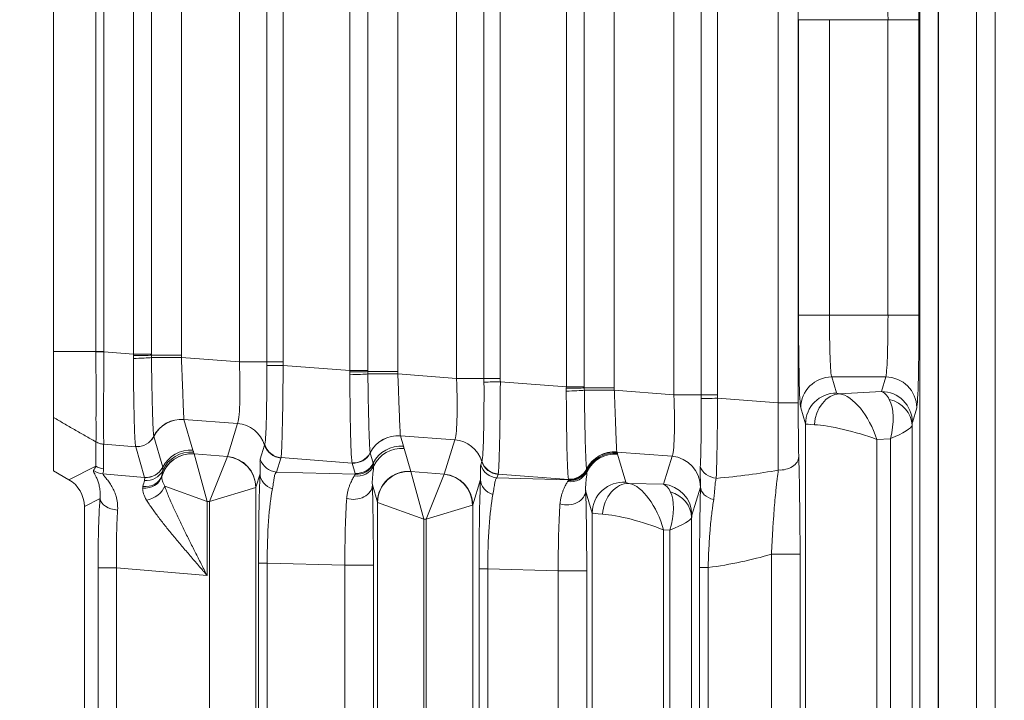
# Model space of a CAD drawing. Header units: millimetres. Extents: x 4 to 836, y 5 to 589.
# Tile 102 of 154: x 612 to 628, y 320 to 331. Entities that reach past the tile are written whole.
import ezdxf

# ---------------------------------------------------------------- set-up
doc = ezdxf.new("R2010")
doc.units = ezdxf.units.MM
doc.layers.add('1', color=7, linetype='Continuous', true_color=0xffffff)
doc.styles.add('ideas_simplex', font='simplex.shx')
doc.dimstyles.get("Standard").update_dxf_attribs({"dimtxt": 0.18, "dimasz": 0.18, "dimexe": 0.18, "dimexo": 0.0625, "dimgap": 0.09, "dimtad": 0, "dimtih": 1, "dimtoh": 1, "dimdec": 4, "dimzin": 0, "dimdsep": 46, "dimtxsty": 'Standard', "dimcen": 0.09, "dimadec": 0, "dimazin": 0, "dimtfac": 1, "dimtdec": 4, "dimtofl": 0, "dimtmove": 0, "dimatfit": 3, "dimfxl": 1, "dimtolj": 1, "dimtzin": 0, "dimarcsym": 0})

# ---------------------------------------------------------------- blocks, each defined once
blk = doc.blocks.new('_U7')
at = {"layer": '1', "color": 152, "lineweight": 13}
for p, q in [((695.062702, 354.711299), (597.434386, 354.711299)), ((663.288624, 267.843936), (597.434386, 267.843936))]:
    blk.add_line(p, q, dxfattribs=at)
at = {"layer": '1', "color": 27, "lineweight": 13}
blk.add_line((599.434386, 267.843936), (599.434386, 354.711299), dxfattribs=at)
at = {"layer": '1', "color": 87, "lineweight": 25}
for p, q in [((597.934386, 318.380118), (592.309386, 318.380118)), ((592.309386, 318.380118), (592.309386, 316.880118)), ((597.934386, 316.880118), (597.934386, 318.380118)), ((592.309386, 305.675118), (592.309386, 304.175118)), ((597.934386, 304.175118), (597.934386, 305.675118)), ((592.309386, 304.175118), (597.934386, 304.175118))]:
    blk.add_line(p, q, dxfattribs=at)
at = {"layer": '1', "color": 27, "lineweight": 18}
for points in [[(599.434386, 354.711299), (599.963367, 351.711301), (598.905405, 351.711297)], [(599.434386, 267.843936), (598.905405, 270.843935), (599.963367, 270.843938)]]:
    blk.add_solid(points, dxfattribs=at)
at = {"layer": '1', "color": 87, "linetype": 'Continuous', "lineweight": 25, "char_height": 3, "attachment_point": 7, "rotation": 90, "line_spacing_factor": 1.204819, "style": 'ideas_simplex'}
for s, insert in [('\\W1.2280;86,9', (590.468386, 305.622618)), ('\\W1.2097;3.42', (597.780886, 305.622618))]:
    blk.add_mtext(s, dxfattribs=dict(at, insert=insert))

msp = doc.modelspace()

# ---------------------------------------------------------------- linework, layer by layer
at = {"layer": '1', "color": 143, "linetype": 'Continuous', "lineweight": 13}
for p, q in [((627.327, 352.935), (627.327, 312.869)), ((627.939, 312.869), (627.939, 347.569)), ((627.025, 312.866), (627.025, 335.928)), ((627.323, 335.928), (627.323, 312.865)), ((624.741, 324.913), (624.741, 332.509)), ((625.062, 332.509), (625.062, 324.913)), ((623.055, 325.043), (623.055, 332.379)), ((623.495, 325.043), (623.495, 332.379)), ((623.76, 332.379), (623.76, 325.043)), ((621.319, 325.172), (621.319, 332.251)), ((621.609, 332.251), (621.609, 325.172)), ((622.093, 332.269), (622.093, 325.154)), ((619.548, 325.308), (619.548, 332.114)), ((619.989, 325.308), (619.989, 332.114)), ((620.253, 332.114), (620.253, 325.308)), ((617.825, 325.436), (617.825, 331.987)), ((618.116, 331.987), (618.116, 325.436)), ((618.6, 332.005), (618.6, 325.417)), ((614.332, 325.699), (614.332, 331.723)), ((614.622, 331.723), (614.622, 325.699)), ((615.106, 331.741), (615.106, 325.681)), ((616.042, 325.573), (616.042, 331.85)), ((616.483, 325.573), (616.483, 331.85)), ((616.747, 331.85), (616.747, 325.573)), ((613.723, 325.741), (613.723, 331.682)), ((613.852, 331.682), (613.852, 325.741)), ((625.066, 331.095), (625.566, 331.095)), ((625.066, 326.327), (625.066, 331.095)), ((626.511, 331.095), (625.566, 331.095)), ((625.566, 331.095), (625.566, 326.327)), ((626.511, 331.095), (627.011, 331.095)), ((626.511, 326.327), (626.511, 331.095)), ((627.011, 331.095), (627.011, 326.327)), ((625.066, 326.327), (625.566, 326.327)), ((625.566, 326.327), (626.511, 326.327)), ((626.511, 326.327), (627.011, 326.327)), ((613.852, 325.736), (614.332, 325.699)), ((614.622, 325.699), (614.332, 325.699)), ((615.106, 325.681), (614.622, 325.681)), ((615.106, 325.643), (616.042, 325.573)), ((616.042, 325.573), (616.483, 325.573)), ((616.483, 325.573), (616.747, 325.573)), ((616.747, 325.517), (617.825, 325.436)), ((617.825, 325.436), (618.116, 325.436)), ((618.116, 325.417), (618.6, 325.417)), ((618.6, 325.38), (619.548, 325.308)), ((619.548, 325.308), (619.989, 325.308)), ((620.253, 325.308), (619.989, 325.308)), ((620.254, 325.252), (621.319, 325.172)), ((625.602, 325.331), (625.68, 325.072)), ((626.475, 325.331), (625.602, 325.331)), ((626.405, 325.096), (626.475, 325.331)), ((621.319, 325.172), (621.609, 325.172)), ((622.093, 325.154), (621.609, 325.154)), ((622.093, 325.116), (623.055, 325.043)), ((623.495, 325.043), (623.055, 325.043)), ((623.76, 325.043), (623.495, 325.043)), ((625.729, 325.059), (626.405, 325.096)), ((623.76, 324.987), (624.741, 324.913)), ((625.062, 324.913), (624.741, 324.913)), ((625.18, 324.574), (625.102, 324.833)), ((626.975, 324.833), (626.905, 324.598)), ((616.012, 324.581), (615.146, 324.647)), ((615.147, 324.645), (615.291, 324.149)), ((615.848, 324.047), (616.012, 324.581)), ((625.18, 283.849), (625.18, 324.574)), ((626.901, 324.553), (626.901, 283.869)), ((613.724, 323.89), (613.724, 324.284)), ((613.85, 324.245), (613.85, 323.851)), ((614.368, 324.206), (613.851, 324.245)), ((614.66, 324.37), (614.804, 323.876)), ((616.379, 324.005), (616.448, 324.233)), ((619.518, 324.317), (618.64, 324.383)), ((618.641, 324.381), (618.689, 324.213)), ((619.348, 323.761), (619.518, 324.317)), ((626.551, 324.335), (626.329, 324.323)), ((626.329, 324.323), (626.329, 284.099)), ((626.551, 284.087), (626.551, 324.335)), ((614.512, 323.711), (614.368, 324.206)), ((615.302, 324.118), (615.31, 324.091)), ((615.311, 324.089), (615.519, 323.323)), ((615.311, 324.089), (615.848, 324.046)), ((618.154, 324.107), (618.202, 323.939)), ((618.701, 324.178), (618.81, 323.805)), ((623.025, 324.052), (622.134, 324.119)), ((622.144, 324.087), (622.277, 323.632)), ((615.848, 324.046), (615.558, 323.32)), ((616.71, 324.023), (616.641, 323.796)), ((617.861, 323.942), (616.713, 324.029)), ((617.91, 323.775), (617.861, 323.942)), ((619.938, 323.911), (619.955, 323.968)), ((622.886, 323.599), (623.025, 324.052)), ((613.29, 323.673), (613.724, 323.89)), ((613.84, 323.766), (614.512, 323.711)), ((616.375, 323.77), (616.308, 323.55)), ((616.641, 323.796), (617.914, 323.762)), ((618.811, 323.804), (619.019, 323.037)), ((618.811, 323.804), (619.348, 323.76)), ((619.348, 323.76), (619.058, 323.034)), ((620.217, 323.759), (620.199, 323.702)), ((621.355, 323.678), (620.219, 323.764)), ((618.269, 323.309), (618.188, 323.589)), ((619.934, 323.676), (619.808, 323.265)), ((620.199, 323.702), (621.357, 323.672)), ((622.333, 323.614), (622.886, 323.599)), ((614.836, 323.57), (615.519, 323.323)), ((616.305, 323.549), (615.558, 323.32)), ((616.308, 323.55), (616.308, 284.872)), ((621.737, 323.135), (621.631, 323.498)), ((623.484, 323.555), (623.346, 323.103)), ((613.792, 323.368), (613.539, 323.241)), ((615.519, 323.323), (615.519, 322.13)), ((615.558, 323.32), (615.519, 323.323)), ((615.558, 285.103), (615.558, 323.32)), ((618.269, 285.114), (618.269, 323.309)), ((618.272, 323.307), (619.019, 323.037)), ((619.805, 323.263), (619.058, 323.034)), ((619.808, 323.265), (619.808, 285.158)), ((621.737, 285.287), (621.737, 323.135)), ((619.058, 323.034), (619.019, 323.037)), ((619.019, 323.037), (619.019, 285.385)), ((619.058, 285.389), (619.058, 323.034)), ((623.342, 323.064), (623.342, 285.358)), ((622.886, 322.864), (622.886, 285.559)), ((622.992, 322.861), (622.886, 322.864)), ((622.992, 285.561), (622.992, 322.861)), ((616.352, 286.094), (616.352, 322.328)), ((616.352, 322.328), (616.492, 322.328)), ((616.492, 322.328), (616.492, 286.094)), ((617.745, 322.295), (616.492, 322.328)), ((624.631, 311.513), (624.631, 322.471)), ((625.091, 322.471), (624.631, 322.471)), ((625.091, 322.471), (625.091, 311.513)), ((613.76, 286.174), (613.76, 322.249)), ((613.76, 322.249), (614.059, 322.249)), ((614.059, 322.249), (614.059, 286.174)), ((615.519, 322.13), (614.059, 322.249)), ((617.745, 286.127), (617.745, 322.295)), ((617.745, 322.295), (618.205, 322.295)), ((618.205, 322.295), (618.205, 286.127)), ((619.91, 286.188), (619.91, 322.235)), ((619.91, 322.235), (620.05, 322.235)), ((620.05, 322.235), (620.05, 286.188)), ((621.188, 322.205), (620.05, 322.235)), ((621.188, 286.218), (621.188, 322.205)), ((621.188, 322.205), (621.648, 322.205)), ((621.648, 322.205), (621.648, 286.218)), ((623.469, 310.781), (623.469, 322.256)), ((623.609, 322.256), (623.469, 322.256)), ((623.609, 322.256), (623.609, 310.781))]:
    msp.add_line(p, q, dxfattribs=at)
at = {"layer": '1', "color": 143, "linetype": 'Continuous', "lineweight": 18}
for p, q in [((628.239, 347.569), (628.239, 312.869)), ((613.039, 325.741), (613.039, 331.682)), ((613.039, 324.678), (613.039, 323.818)), ((613.29, 323.673), (613.039, 323.818)), ((613.539, 285.181), (613.539, 323.241))]:
    msp.add_line(p, q, dxfattribs=at)
at = {"layer": '1', "color": 143, "linetype": 'Continuous', "lineweight": 13}
for centre, major_axis, ratio, start_param, end_param in [((626.972, 331.095), (0, -1.5), 0.026186, 1.570796, 3.054326), ((626.472, 331.095), (0, -1), 0.039279, 1.570796, 3.054326), ((625.106, 326.327), (0, -1.5), 0.026186, 4.712389, 6.195919), ((625.605, 326.327), (0, -1), 0.039279, 4.712389, 6.195919), ((626.472, 326.327), (0, -1), 0.039279, 0.087266, 1.570796), ((626.972, 326.327), (0, -1.5), 0.026186, 0.087266, 1.570796), ((613.873, 325.736), (-0.3, -0.002), 0.000366, 4.782201, 5.235984), ((614.353, 325.681), (0.3, 0.002), 0.014605, 4.641342, 5.828738), ((614.353, 325.644), (0.3, 0.006), 0.044184, 4.638292, 5.826805), ((615.071, 325.643), (-0.5, 0.001), 0.000077, 4.642576, 5.82725), ((615.968, 325.584), (-0.038, 1.006), 0.073389, 3.2207, 4.698766), ((616.768, 325.517), (-0.3, -0.004), 0.000932, 4.782196, 5.970531), ((617.846, 325.417), (-0.3, -0.002), 0.014605, 1.49975, 2.687146), ((617.847, 325.381), (-0.3, -0.006), 0.044184, 1.4967, 2.685212), ((618.565, 325.38), (0.5, -0.001), 0.000077, 1.500983, 2.685657), ((619.474, 325.319), (-0.038, 1.006), 0.073389, 3.2207, 4.698766), ((620.275, 325.252), (-0.3, -0.004), 0.000932, 4.782196, 5.970531), ((625.602, 324.833), (0.479, 0.143), 0.995856, 1.281115, 2.84963), ((626.475, 324.833), (0.479, -0.143), 0.995856, 0.291963, 1.860478), ((621.34, 325.154), (-0.3, -0.002), 0.014605, 1.49975, 2.687146), ((621.34, 325.117), (-0.3, -0.006), 0.044184, 1.4967, 2.685212), ((622.059, 325.116), (-0.5, 0.001), 0.000077, 4.642576, 5.82725), ((622.981, 325.054), (-0.038, 1.006), 0.073389, 3.2207, 4.698766), ((625.68, 324.574), (0.479, 0.143), 0.995856, 1.281115, 2.84963), ((625.729, 324.561), (-0.059, -0.497), 0.802499, 3.288192, 4.807197), ((625.93, 325.072), (-0.25, 0), 0.087489, 0.02618, 0.635989), ((625.93, 324.323), (-0.306, 0.723), 0.478289, 4.512845, 6.009832), ((626.405, 324.349), (-0.025, 0.75), 0.344332, 5.672784, 6.187335), ((626.405, 324.598), (0.479, -0.143), 0.995856, 0.291963, 1.860478), ((623.781, 324.987), (0.3, 0.004), 0.000932, 1.640603, 2.828939), ((624.793, 324.917), (-0.023, -1.503), 0.034806, 4.715539, 5.522042), ((625.093, 324.917), (0, -1.203), 0.026128, 4.71567, 5.522173), ((626.151, 324.335), (-0.254, -0.751), 0.483887, 1.732792, 2.715229), ((626.401, 324.553), (0.499, -0.022), 0.864178, 0.052046, 1.343433), ((615.106, 324.15), (-0.479, -0.144), 0.995612, 4.339649, 5.525656), ((615.106, 324.149), (0.48, 0.14), 0.995643, 1.207413, 2.393768), ((615.971, 324.085), (0.478, -0.146), 0.996014, 0.598846, 1.785245), ((625.93, 324.574), (-0.75, 0), 0.029163, 0.02618, 0.635989), ((625.93, 324.323), (-0.749, 0.207), 0.157833, 4.193836, 5.690823), ((626.151, 324.335), (-0.749, -0.229), 0.170757, 2.08091, 3.063346), ((626.905, 324.349), (0, -0.25), 0.031404, 3.246502, 3.761053), ((618.6, 323.886), (0.479, 0.144), 0.995612, 1.198056, 2.384063), ((618.6, 323.885), (0.48, 0.14), 0.995643, 1.207413, 2.393768), ((613.875, 324.543), (-0.295, 0.056), 0.996153, 1.232706, 1.675085), ((614.391, 324.506), (0.297, 0.044), 0.993716, 4.484311, 5.671202), ((614.392, 324.505), (0.292, 0.068), 0.995069, 4.402956, 5.589592), ((614.392, 324.504), (0.288, 0.084), 0.995643, 4.349005, 5.535405), ((616.735, 324.321), (-0.287, 0.088), 0.996014, 0.598846, 1.785245), ((616.737, 324.327), (-0.268, 0.136), 0.995564, 0.767778, 1.956923), ((618.649, 323.717), (0.48, 0.14), 0.995643, 1.207413, 2.393812), ((619.478, 323.82), (0.478, -0.146), 0.996014, 0.598846, 1.785245), ((615.27, 323.593), (-0.368, -0.339), 0.991771, 3.890384, 5.271507), ((615.269, 323.594), (0.48, 0.14), 0.995643, 1.207413, 2.555209), ((615.251, 323.652), (0.48, 0.14), 0.995643, 1.207413, 2.393837), ((615.261, 323.622), (0.48, 0.14), 0.995643, 1.207413, 2.439711), ((615.56, 324.071), (-0.25, 0.021), 0.087194, 0.033353, 0.094439), ((617.885, 324.243), (-0.297, -0.044), 0.993716, 1.342719, 2.529609), ((617.886, 324.24), (-0.288, -0.084), 0.995643, 1.207413, 2.393812), ((617.885, 324.241), (-0.292, -0.068), 0.995069, 1.261363, 2.447999), ((618.661, 323.682), (0.48, 0.14), 0.995643, 1.207413, 2.411234), ((622.093, 323.624), (0.482, 0.134), 0.994903, 1.219612, 2.405631), ((622.093, 323.623), (0.477, 0.149), 0.995576, 1.188036, 2.374065), ((622.099, 323.605), (0.471, 0.168), 0.995424, 1.148438, 2.337855), ((622.104, 323.591), (0.48, 0.14), 0.995643, 1.207413, 2.411234), ((615.599, 324.068), (-0.25, 0.021), 0.087194, 3.061499, 3.122585), ((615.808, 323.55), (0.478, -0.146), 0.996014, 0.297852, 1.785245), ((615.807, 323.549), (0.339, -0.368), 0.992996, 0.829626, 2.311967), ((616.665, 324.094), (-0.287, 0.088), 0.996014, 0.598846, 1.785245), ((617.934, 324.073), (-0.288, -0.084), 0.995643, 1.207413, 2.393812), ((617.938, 324.06), (-0.284, -0.098), 0.995471, 1.15986, 2.34626), ((620.224, 324), (0.287, -0.088), 0.996014, 3.740438, 4.926838), ((620.241, 324.056), (-0.287, 0.088), 0.996014, 0.598846, 1.785245), ((620.243, 324.062), (0.268, -0.136), 0.995564, 3.909371, 5.098516), ((622.984, 323.555), (-0.478, 0.146), 0.996014, 3.439444, 4.926838), ((624.771, 324.046), (0.3, 0.008), 0.722159, 4.590091, 6.245333), ((612.012, 322.727), (-1.72, -1.279), 0.157063, 2.77228, 2.875418), ((613.864, 324.064), (-0.293, 0.063), 0.996129, 1.155669, 1.700893), ((613.874, 324.148), (-0.3, 0), 0.996169, 1.047198, 1.489655), ((611.987, 322.429), (-1.824, -1.543), 0.244098, 2.83474, 2.937878), ((614.531, 323.945), (0.293, -0.062), 0.959628, 4.834927, 6.067475), ((614.536, 324.009), (0.288, 0.084), 0.995643, 4.349005, 5.535405), ((614.536, 324.008), (0.291, 0.074), 0.995302, 4.382823, 5.569103), ((616.408, 322.302), (-0.001, 1.801), 0.031454, 0.617206, 1.555922), ((616.675, 323.77), (-0.3, 0.013), 0.858349, 0.051043, 1.271884), ((617.94, 324.025), (-0.298, 0.034), 0.982269, 1.536805, 2.803365), ((618.769, 323.309), (0.48, 0.14), 0.995643, 1.207413, 2.857034), ((618.77, 323.307), (-0.368, -0.339), 0.991771, 3.890384, 5.534394), ((619.06, 323.785), (-0.25, 0.021), 0.087194, 0.033353, 0.094439), ((619.099, 323.782), (-0.25, 0.021), 0.087194, 3.061499, 3.122585), ((619.308, 323.265), (0.478, -0.146), 0.996014, 0.297852, 1.785245), ((619.307, 323.263), (0.339, -0.368), 0.992996, 0.829626, 2.311967), ((621.383, 323.934), (-0.298, 0.034), 0.982269, 1.536805, 2.803365), ((621.384, 323.958), (0.299, 0.026), 0.991317, 4.517846, 5.732632), ((621.379, 323.98), (-0.297, -0.041), 0.992886, 1.350044, 2.536919), ((621.379, 323.979), (0.296, 0.047), 0.993751, 4.472079, 5.658942), ((621.379, 323.976), (0.286, 0.092), 0.995544, 4.320806, 5.507206), ((621.382, 323.97), (0.284, 0.098), 0.995464, 4.299844, 5.486244), ((623.769, 323.954), (0.299, -0.018), 0.865443, 3.477325, 4.664411), ((620.871, 325.213), (-5.474, 0.489), 0.272631, 2.146402, 2.379945), ((614.502, 323.8), (-0.299, 0.018), 0.878856, 1.552631, 2.912093), ((614.506, 323.831), (0.294, -0.059), 0.895222, 4.815928, 6.167138), ((617.888, 323.589), (-0.3, -0.01), 0.776151, 1.153536, 3.100066), ((618.15, 322.272), (-0.001, -1.801), 0.030434, 1.584039, 2.391353), ((619.967, 322.208), (-0.001, 1.801), 0.031454, 0.617206, 1.555922), ((620.234, 323.676), (-0.3, 0.013), 0.858349, 0.051043, 1.271884), ((622.237, 323.135), (0.48, 0.14), 0.995643, 1.207413, 2.857034), ((622.292, 323.118), (-0.093, -0.491), 0.77245, 3.279264, 4.858354), ((622.527, 323.612), (-0.25, 0.021), 0.087194, 0.033353, 0.686567), ((622.487, 322.864), (-0.267, 0.744), 0.48275, 4.540655, 5.994238), ((622.847, 322.854), (-0.012, -0.75), 0.344743, 2.563772, 3.034919), ((622.846, 323.103), (0.478, -0.146), 0.996014, 0.297852, 1.785245), ((614.562, 323.57), (0.269, 0.133), 0.701534, 4.312995, 5.668073), ((615.558, 323.571), (-0.75, 0.02), 0.029238, 3.055122, 3.116209), ((616.708, 322.302), (-0.01, 1.501), 0.144199, 0.613318, 1.552033), ((620.267, 322.208), (-0.01, 1.501), 0.144199, 0.613318, 1.552033), ((621.331, 323.498), (-0.3, -0.01), 0.776151, 1.153536, 3.100066), ((621.593, 322.181), (-0.001, -1.801), 0.030434, 1.584039, 2.391353), ((622.592, 322.861), (-0.292, -0.731), 0.480074, 1.76049, 2.742926), ((622.842, 323.064), (-0.499, 0.024), 0.878584, 3.196431, 4.437869), ((623.48, 325.054), (0, 1.504), 0.026223, 3.227089, 3.247467), ((623.785, 323.558), (0.3, -0.008), 0.714578, 3.179021, 4.439644), ((613.906, 322.237), (-0.001, 1.806), 0.081028, 0.894014, 1.564138), ((614.091, 323.368), (-0.299, 0.019), 0.621028, 0.103572, 1.560245), ((617.85, 322.272), (-0.007, 1.501), 0.069967, 0.747265, 1.554579), ((619.019, 323.289), (-0.75, 0.02), 0.029238, 0.026976, 0.088063), ((621.293, 322.181), (-0.007, 1.501), 0.069967, 0.747265, 1.554579), ((614.205, 322.237), (-0.026, 1.507), 0.096946, 0.891085, 1.561209), ((619.058, 323.286), (-0.75, 0.02), 0.029238, 3.055122, 3.116209), ((622.487, 323.116), (-0.75, 0.02), 0.029238, 0.026976, 0.68019), ((622.487, 322.864), (-0.749, 0.223), 0.167328, 4.199936, 5.653518), ((622.592, 322.861), (-0.749, -0.213), 0.16115, 2.08728, 3.069716), ((623.347, 322.854), (0, 0.25), 0.031454, 0.102339, 0.573486), ((621.671, 325.213), (-5.359, 0.61), 0.555322, 2.003269, 2.217956)]:
    msp.add_ellipse(centre, major_axis=major_axis, ratio=ratio, start_param=start_param, end_param=end_param, dxfattribs=at)
at = {"layer": '1', "color": 143, "linetype": 'Continuous', "lineweight": 18}
msp.add_ellipse((613.037, 323.24), major_axis=(-0.449, -0.225), ratio=0.995894, start_param=2.679493, end_param=3.721496, dxfattribs=at)
at = {"layer": '1', "color": 143, "linetype": 'Continuous', "lineweight": 13}
for points, degree in [([(613.039, 325.741), (613.723, 325.741)], 1), ([(613.723, 325.735), (613.723, 325.737), (613.723, 325.739), (613.723, 325.741)], 3), ([(613.852, 325.741), (613.852, 325.739), (613.852, 325.737), (613.852, 325.736)], 3), ([(614.331, 325.677), (614.331, 325.684), (614.331, 325.692), (614.332, 325.699)], 3), ([(614.331, 325.631), (614.331, 325.646), (614.331, 325.661), (614.331, 325.677)], 3), ([(614.622, 325.699), (614.622, 325.693), (614.622, 325.687), (614.622, 325.681)], 3), ([(614.622, 325.681), (614.622, 325.669), (614.622, 325.656), (614.622, 325.644)], 3), ([(615.106, 325.681), (615.106, 325.669), (615.106, 325.656), (615.106, 325.643)], 3), ([(616.483, 325.513), (616.483, 325.533), (616.483, 325.553), (616.483, 325.573)], 3), ([(616.747, 325.573), (616.747, 325.554), (616.747, 325.536), (616.747, 325.517)], 3), ([(617.825, 325.413), (617.825, 325.42), (617.825, 325.428), (617.825, 325.436)], 3), ([(617.825, 325.367), (617.825, 325.382), (617.825, 325.397), (617.825, 325.413)], 3), ([(618.116, 325.436), (618.116, 325.429), (618.116, 325.423), (618.116, 325.417)], 3), ([(618.116, 325.417), (618.116, 325.405), (618.116, 325.393), (618.116, 325.38)], 3), ([(618.6, 325.417), (618.6, 325.405), (618.6, 325.392), (618.6, 325.38)], 3), ([(619.989, 325.248), (619.989, 325.268), (619.989, 325.288), (619.989, 325.308)], 3), ([(620.253, 325.308), (620.253, 325.289), (620.253, 325.271), (620.254, 325.252)], 3), ([(621.318, 325.149), (621.319, 325.157), (621.319, 325.164), (621.319, 325.172)], 3), ([(621.318, 325.103), (621.318, 325.118), (621.318, 325.134), (621.318, 325.149)], 3), ([(621.609, 325.172), (621.609, 325.166), (621.609, 325.16), (621.609, 325.154)], 3), ([(621.609, 325.154), (621.609, 325.141), (621.609, 325.129), (621.61, 325.116)], 3), ([(622.093, 325.154), (622.093, 325.141), (622.093, 325.128), (622.093, 325.116)], 3), ([(623.496, 324.984), (623.496, 325.004), (623.495, 325.023), (623.495, 325.043)], 3), ([(623.76, 325.043), (623.76, 325.025), (623.76, 325.006), (623.76, 324.987)], 3), ([(613.724, 324.284), (613.039, 324.678)], 1), ([(615.146, 324.647), (615.147, 324.646), (615.147, 324.646), (615.147, 324.645)], 3), ([(613.725, 324.284), (613.725, 324.284), (613.725, 324.284), (613.725, 324.284)], 3), ([(613.851, 324.245), (613.851, 324.245), (613.851, 324.245), (613.851, 324.245)], 3), ([(614.659, 324.373), (614.66, 324.372), (614.66, 324.372), (614.66, 324.371)], 3), ([(614.66, 324.371), (614.66, 324.371), (614.66, 324.371), (614.66, 324.37)], 3), ([(616.448, 324.233), (616.449, 324.235), (616.45, 324.237), (616.451, 324.239)], 3), ([(618.64, 324.383), (618.64, 324.382), (618.64, 324.382), (618.641, 324.381)], 3), ([(614.367, 324.207), (614.367, 324.208), (614.367, 324.208), (614.367, 324.209)], 3), ([(614.368, 324.206), (614.368, 324.206), (614.367, 324.207), (614.367, 324.207)], 3), ([(618.153, 324.109), (618.153, 324.109), (618.153, 324.108), (618.153, 324.107)], 3), ([(618.153, 324.107), (618.153, 324.107), (618.154, 324.107), (618.154, 324.107)], 3), ([(618.689, 324.213), (618.691, 324.208), (618.695, 324.196), (618.7, 324.184), (618.701, 324.178)], 3), ([(622.134, 324.12), (622.134, 324.12), (622.134, 324.119), (622.134, 324.119)], 3), ([(622.134, 324.119), (622.136, 324.113), (622.138, 324.107), (622.14, 324.101)], 3), ([(622.14, 324.101), (622.142, 324.096), (622.143, 324.092), (622.144, 324.087)], 3), ([(616.713, 324.029), (616.712, 324.027), (616.711, 324.025), (616.71, 324.023)], 3), ([(617.861, 323.943), (617.861, 323.944), (617.861, 323.945), (617.86, 323.946)], 3), ([(617.861, 323.942), (617.861, 323.943), (617.861, 323.943), (617.861, 323.943)], 3), ([(618.202, 323.939), (618.203, 323.935), (618.205, 323.931), (618.206, 323.927)], 3), ([(618.206, 323.927), (618.209, 323.919), (618.21, 323.909), (618.21, 323.896)], 3), ([(619.955, 323.968), (619.955, 323.97), (619.956, 323.972), (619.957, 323.975)], 3), ([(614.805, 323.823), (614.802, 323.802), (614.797, 323.775), (614.792, 323.742)], 3), ([(614.804, 323.876), (614.804, 323.875), (614.804, 323.875), (614.804, 323.875)], 3), ([(617.897, 323.734), (617.905, 323.746), (617.91, 323.756), (617.914, 323.762)], 3), ([(617.914, 323.762), (617.913, 323.767), (617.911, 323.771), (617.91, 323.775)], 3), ([(620.219, 323.764), (620.218, 323.762), (620.217, 323.76), (620.217, 323.759)], 3), ([(621.646, 323.846), (621.646, 323.846), (621.647, 323.846), (621.647, 323.845)], 3), ([(621.647, 323.845), (621.647, 323.844), (621.647, 323.844), (621.647, 323.843)], 3), ([(621.647, 323.843), (621.648, 323.841), (621.649, 323.838), (621.649, 323.836)], 3), ([(621.649, 323.836), (621.651, 323.833), (621.651, 323.83), (621.652, 323.826)], 3), ([(621.652, 323.826), (621.653, 323.82), (621.654, 323.813), (621.653, 323.806)], 3), ([(614.484, 323.563), (614.493, 323.602), (614.502, 323.633), (614.508, 323.657)], 3), ([(614.512, 323.711), (614.512, 323.711), (614.512, 323.711), (614.512, 323.711)], 3), ([(614.792, 323.742), (614.791, 323.736), (614.791, 323.729), (614.79, 323.722)], 3), ([(621.34, 323.643), (621.345, 323.651), (621.348, 323.657), (621.352, 323.662)], 3), ([(621.352, 323.662), (621.354, 323.666), (621.356, 323.669), (621.357, 323.672)], 3), ([(621.355, 323.678), (621.355, 323.679), (621.354, 323.68), (621.354, 323.682)], 3), ([(621.357, 323.672), (621.356, 323.674), (621.356, 323.676), (621.355, 323.678)], 3), ([(614.481, 323.537), (614.481, 323.546), (614.483, 323.555), (614.484, 323.563)], 3)]:
    msp.add_open_spline(points, degree=degree, dxfattribs=at)
at = {"layer": '1', "color": 143, "linetype": 'Continuous', "lineweight": 18}
for points, knots in [([(613.039, 324.678), (613.039, 324.7), (613.039, 324.798), (613.039, 325.147), (613.039, 325.421), (613.039, 325.715), (613.039, 325.728), (613.039, 325.741)], [0, 0, 0, 0, 0.444489, 0.444489, 0.97588, 0.97588, 1, 1, 1, 1]), ([(613.725, 324.284), (613.744, 324.273), (613.765, 324.264), (613.807, 324.251), (613.829, 324.246), (613.851, 324.245)], [0, 0, 0, 0, 0.5, 0.5, 1, 1, 1, 1]), ([(625.071, 324.046), (625.073, 323.994), (625.074, 323.94), (625.076, 323.856), (625.077, 323.828), (625.078, 323.77), (625.079, 323.741), (625.082, 323.592), (625.084, 323.467), (625.086, 323.268), (625.087, 323.2), (625.088, 323.112), (625.088, 323.094), (625.089, 323.059), (625.089, 323.005), (625.089, 322.951), (625.09, 322.843), (625.091, 322.77), (625.091, 322.622), (625.091, 322.547), (625.091, 322.471)], [0, 0, 0, 0, 0.125, 0.125, 0.1875, 0.1875, 0.25, 0.25, 0.5, 0.5, 0.625, 0.625, 0.65625, 0.65625, 0.6875, 0.75, 0.75, 0.875, 0.875, 1, 1, 1, 1]), ([(623.469, 322.256), (623.469, 322.318), (623.469, 322.379), (623.47, 322.501), (623.47, 322.561), (623.471, 322.679), (623.471, 322.738), (623.472, 322.811), (623.472, 322.825), (623.472, 322.854), (623.473, 322.897), (623.473, 322.939), (623.475, 323.077), (623.477, 323.182), (623.479, 323.306), (623.479, 323.331), (623.48, 323.379), (623.482, 323.449), (623.484, 323.516), (623.485, 323.558)], [0, 0, 0, 0, 0.125, 0.125, 0.25, 0.25, 0.375, 0.375, 0.40625, 0.40625, 0.4375, 0.5, 0.5, 0.75, 0.75, 0.8125, 0.8125, 0.875, 1, 1, 1, 1])]:
    msp.add_open_spline(points, degree=3, knots=knots, dxfattribs=at)
at = {"layer": '1', "color": 143, "linetype": 'Continuous', "lineweight": 13}
for points, knots in [([(613.723, 325.741), (613.742, 325.741), (613.763, 325.741), (613.807, 325.741), (613.829, 325.741), (613.852, 325.741)], [0, 0, 0, 0, 0.5, 0.5, 1, 1, 1, 1]), ([(613.725, 324.284), (613.725, 324.286), (613.726, 324.289), (613.726, 324.295), (613.727, 324.298), (613.727, 324.31), (613.728, 324.321), (613.729, 324.357), (613.729, 324.389), (613.729, 324.439), (613.729, 324.449), (613.729, 324.471), (613.728, 324.506), (613.727, 324.569), (613.727, 324.626), (613.727, 324.686), (613.727, 324.718), (613.728, 324.818), (613.729, 324.89), (613.729, 325.004), (613.729, 325.043), (613.729, 325.124), (613.729, 325.165), (613.728, 325.291), (613.727, 325.377), (613.725, 325.509), (613.724, 325.554), (613.723, 325.622), (613.723, 325.644), (613.723, 325.689), (613.723, 325.712), (613.723, 325.735)], [0, 0, 0, 0, 0.03125, 0.03125, 0.0625, 0.0625, 0.125, 0.125, 0.25, 0.25, 0.28125, 0.28125, 0.3125, 0.375, 0.4375, 0.4375, 0.5, 0.5, 0.625, 0.625, 0.6875, 0.6875, 0.75, 0.75, 0.875, 0.875, 0.9375, 0.9375, 0.96875, 0.96875, 1, 1, 1, 1]), ([(613.852, 325.736), (613.851, 325.712), (613.851, 325.689), (613.851, 325.642), (613.851, 325.619), (613.851, 325.55), (613.851, 325.504), (613.851, 325.368), (613.851, 325.28), (613.851, 325.15), (613.851, 325.107), (613.85, 325.025), (613.85, 324.984), (613.848, 324.867), (613.847, 324.794), (613.846, 324.69), (613.846, 324.658), (613.846, 324.596), (613.847, 324.537), (613.848, 324.485), (613.849, 324.449), (613.849, 324.437), (613.849, 324.415), (613.849, 324.404), (613.85, 324.353), (613.851, 324.32), (613.851, 324.282), (613.851, 324.272), (613.851, 324.259), (613.851, 324.256), (613.851, 324.25), (613.851, 324.247), (613.851, 324.245)], [0, 0, 0, 0, 0.03125, 0.03125, 0.0625, 0.0625, 0.125, 0.125, 0.25, 0.25, 0.3125, 0.3125, 0.375, 0.375, 0.5, 0.5, 0.5625, 0.5625, 0.625, 0.6875, 0.6875, 0.71875, 0.71875, 0.75, 0.75, 0.875, 0.875, 0.9375, 0.9375, 0.96875, 0.96875, 1, 1, 1, 1]), ([(614.367, 324.209), (614.365, 324.219), (614.362, 324.237), (614.359, 324.274), (614.358, 324.289), (614.356, 324.313), (614.356, 324.321), (614.355, 324.34), (614.354, 324.349), (614.352, 324.399), (614.35, 324.445), (614.347, 324.524), (614.346, 324.552), (614.345, 324.596), (614.344, 324.611), (614.343, 324.642), (614.343, 324.658), (614.341, 324.739), (614.34, 324.809), (614.338, 324.919), (614.337, 324.957), (614.336, 325.016), (614.336, 325.036), (614.335, 325.076), (614.335, 325.096), (614.334, 325.198), (614.333, 325.282), (614.332, 325.41), (614.332, 325.454), (614.331, 325.52), (614.331, 325.542), (614.331, 325.586), (614.331, 325.608), (614.331, 325.631)], [0, 0, 0, 0, 0.125, 0.125, 0.1875, 0.1875, 0.21875, 0.21875, 0.25, 0.25, 0.375, 0.375, 0.4375, 0.4375, 0.46875, 0.46875, 0.5, 0.5, 0.625, 0.625, 0.6875, 0.6875, 0.71875, 0.71875, 0.75, 0.75, 0.875, 0.875, 0.9375, 0.9375, 0.96875, 0.96875, 1, 1, 1, 1]), ([(614.622, 325.644), (614.623, 325.564), (614.624, 325.486), (614.626, 325.371), (614.627, 325.333), (614.628, 325.277), (614.628, 325.258), (614.629, 325.221), (614.629, 325.202), (614.631, 325.11), (614.632, 325.04), (614.634, 324.941), (614.635, 324.909), (614.637, 324.846), (614.638, 324.816), (614.64, 324.728), (614.642, 324.676), (614.644, 324.605), (614.645, 324.583), (614.647, 324.552), (614.647, 324.541), (614.648, 324.522), (614.649, 324.513), (614.651, 324.469), (614.652, 324.44), (614.655, 324.407), (614.656, 324.398), (614.658, 324.383), (614.659, 324.377), (614.659, 324.373)], [0, 0, 0, 0, 0.125, 0.125, 0.1875, 0.1875, 0.21875, 0.21875, 0.25, 0.25, 0.375, 0.375, 0.4375, 0.4375, 0.5, 0.5, 0.625, 0.625, 0.6875, 0.6875, 0.71875, 0.71875, 0.75, 0.75, 0.875, 0.875, 0.9375, 0.9375, 1, 1, 1, 1]), ([(615.106, 325.643), (615.108, 325.581), (615.111, 325.52), (615.114, 325.429), (615.115, 325.4), (615.117, 325.355), (615.117, 325.34), (615.118, 325.311), (615.119, 325.296), (615.121, 325.224), (615.124, 325.169), (615.127, 325.09), (615.128, 325.065), (615.129, 325.028), (615.129, 325.015), (615.13, 324.992), (615.131, 324.98), (615.133, 324.923), (615.135, 324.881), (615.137, 324.826), (615.138, 324.808), (615.139, 324.775), (615.14, 324.76), (615.142, 324.719), (615.143, 324.697), (615.145, 324.672), (615.145, 324.665), (615.146, 324.654), (615.146, 324.649), (615.146, 324.647)], [0, 0, 0, 0, 0.125, 0.125, 0.1875, 0.1875, 0.21875, 0.21875, 0.25, 0.25, 0.375, 0.375, 0.4375, 0.4375, 0.46875, 0.46875, 0.5, 0.5, 0.625, 0.625, 0.6875, 0.6875, 0.75, 0.75, 0.875, 0.875, 0.9375, 0.9375, 1, 1, 1, 1]), ([(616.451, 324.239), (616.451, 324.241), (616.452, 324.244), (616.453, 324.25), (616.454, 324.253), (616.456, 324.265), (616.457, 324.274), (616.461, 324.308), (616.464, 324.336), (616.466, 324.381), (616.467, 324.39), (616.468, 324.409), (616.47, 324.44), (616.471, 324.473), (616.474, 324.544), (616.476, 324.596), (616.479, 324.713), (616.48, 324.776), (616.481, 324.875), (616.482, 324.91), (616.482, 324.98), (616.483, 325.016), (616.484, 325.126), (616.484, 325.201), (616.484, 325.316), (616.484, 325.355), (616.483, 325.414), (616.483, 325.434), (616.483, 325.474), (616.483, 325.493), (616.483, 325.513)], [0, 0, 0, 0, 0.03125, 0.03125, 0.0625, 0.0625, 0.125, 0.125, 0.25, 0.25, 0.28125, 0.28125, 0.3125, 0.375, 0.375, 0.5, 0.5, 0.625, 0.625, 0.6875, 0.6875, 0.75, 0.75, 0.875, 0.875, 0.9375, 0.9375, 0.96875, 0.96875, 1, 1, 1, 1]), ([(616.747, 325.517), (616.747, 325.494), (616.747, 325.47), (616.747, 325.424), (616.747, 325.4), (616.746, 325.331), (616.746, 325.285), (616.745, 325.149), (616.744, 325.061), (616.742, 324.953), (616.742, 324.932), (616.742, 324.889), (616.741, 324.826), (616.74, 324.766), (616.738, 324.648), (616.736, 324.575), (616.733, 324.438), (616.731, 324.376), (616.729, 324.293), (616.728, 324.268), (616.727, 324.231), (616.726, 324.22), (616.725, 324.197), (616.725, 324.187), (616.722, 324.136), (616.72, 324.103), (616.718, 324.066), (616.717, 324.056), (616.715, 324.043), (616.715, 324.04), (616.714, 324.033), (616.713, 324.031), (616.713, 324.029)], [0, 0, 0, 0, 0.03125, 0.03125, 0.0625, 0.0625, 0.125, 0.125, 0.25, 0.25, 0.28125, 0.28125, 0.3125, 0.375, 0.375, 0.5, 0.5, 0.625, 0.625, 0.6875, 0.6875, 0.71875, 0.71875, 0.75, 0.75, 0.875, 0.875, 0.9375, 0.9375, 0.96875, 0.96875, 1, 1, 1, 1]), ([(617.86, 323.946), (617.858, 323.955), (617.856, 323.973), (617.853, 324.01), (617.852, 324.025), (617.85, 324.049), (617.849, 324.058), (617.848, 324.076), (617.848, 324.085), (617.845, 324.135), (617.843, 324.182), (617.841, 324.26), (617.84, 324.288), (617.838, 324.333), (617.838, 324.348), (617.837, 324.379), (617.837, 324.395), (617.835, 324.476), (617.833, 324.545), (617.831, 324.656), (617.831, 324.694), (617.83, 324.752), (617.829, 324.772), (617.829, 324.812), (617.829, 324.832), (617.827, 324.934), (617.827, 325.018), (617.826, 325.147), (617.825, 325.19), (617.825, 325.256), (617.825, 325.278), (617.825, 325.322), (617.825, 325.345), (617.825, 325.367)], [0, 0, 0, 0, 0.125, 0.125, 0.1875, 0.1875, 0.21875, 0.21875, 0.25, 0.25, 0.375, 0.375, 0.4375, 0.4375, 0.46875, 0.46875, 0.5, 0.5, 0.625, 0.625, 0.6875, 0.6875, 0.71875, 0.71875, 0.75, 0.75, 0.875, 0.875, 0.9375, 0.9375, 0.96875, 0.96875, 1, 1, 1, 1]), ([(618.116, 325.38), (618.117, 325.301), (618.118, 325.223), (618.12, 325.108), (618.12, 325.07), (618.121, 325.013), (618.121, 324.994), (618.122, 324.957), (618.122, 324.938), (618.124, 324.846), (618.126, 324.777), (618.128, 324.677), (618.129, 324.645), (618.13, 324.582), (618.131, 324.552), (618.134, 324.465), (618.135, 324.412), (618.138, 324.341), (618.139, 324.319), (618.14, 324.288), (618.141, 324.278), (618.142, 324.258), (618.142, 324.249), (618.144, 324.205), (618.146, 324.177), (618.149, 324.144), (618.15, 324.134), (618.151, 324.119), (618.152, 324.113), (618.153, 324.109)], [0, 0, 0, 0, 0.125, 0.125, 0.1875, 0.1875, 0.21875, 0.21875, 0.25, 0.25, 0.375, 0.375, 0.4375, 0.4375, 0.5, 0.5, 0.625, 0.625, 0.6875, 0.6875, 0.71875, 0.71875, 0.75, 0.75, 0.875, 0.875, 0.9375, 0.9375, 1, 1, 1, 1]), ([(618.6, 325.38), (618.602, 325.317), (618.604, 325.256), (618.608, 325.166), (618.609, 325.136), (618.61, 325.091), (618.611, 325.076), (618.612, 325.047), (618.612, 325.032), (618.615, 324.96), (618.617, 324.905), (618.62, 324.827), (618.621, 324.801), (618.623, 324.764), (618.623, 324.752), (618.624, 324.728), (618.624, 324.716), (618.627, 324.659), (618.628, 324.618), (618.631, 324.562), (618.632, 324.544), (618.633, 324.512), (618.634, 324.497), (618.636, 324.455), (618.637, 324.433), (618.638, 324.408), (618.639, 324.401), (618.639, 324.39), (618.64, 324.386), (618.64, 324.383)], [0, 0, 0, 0, 0.125, 0.125, 0.1875, 0.1875, 0.21875, 0.21875, 0.25, 0.25, 0.375, 0.375, 0.4375, 0.4375, 0.46875, 0.46875, 0.5, 0.5, 0.625, 0.625, 0.6875, 0.6875, 0.75, 0.75, 0.875, 0.875, 0.9375, 0.9375, 1, 1, 1, 1]), ([(619.957, 323.975), (619.958, 323.977), (619.958, 323.979), (619.96, 323.985), (619.96, 323.989), (619.962, 324), (619.964, 324.01), (619.968, 324.043), (619.97, 324.072), (619.973, 324.116), (619.973, 324.125), (619.974, 324.145), (619.976, 324.175), (619.978, 324.208), (619.98, 324.279), (619.982, 324.332), (619.985, 324.449), (619.986, 324.511), (619.988, 324.611), (619.988, 324.645), (619.989, 324.715), (619.989, 324.751), (619.99, 324.861), (619.99, 324.936), (619.99, 325.052), (619.99, 325.09), (619.99, 325.149), (619.99, 325.169), (619.99, 325.209), (619.989, 325.229), (619.989, 325.248)], [0, 0, 0, 0, 0.03125, 0.03125, 0.0625, 0.0625, 0.125, 0.125, 0.25, 0.25, 0.28125, 0.28125, 0.3125, 0.375, 0.375, 0.5, 0.5, 0.625, 0.625, 0.6875, 0.6875, 0.75, 0.75, 0.875, 0.875, 0.9375, 0.9375, 0.96875, 0.96875, 1, 1, 1, 1]), ([(620.254, 325.252), (620.254, 325.229), (620.254, 325.206), (620.253, 325.159), (620.253, 325.136), (620.253, 325.066), (620.252, 325.02), (620.251, 324.885), (620.25, 324.796), (620.249, 324.688), (620.249, 324.667), (620.248, 324.624), (620.247, 324.561), (620.246, 324.501), (620.244, 324.384), (620.243, 324.31), (620.239, 324.173), (620.238, 324.111), (620.235, 324.029), (620.234, 324.003), (620.233, 323.967), (620.232, 323.955), (620.232, 323.933), (620.231, 323.922), (620.229, 323.871), (620.227, 323.838), (620.224, 323.801), (620.223, 323.791), (620.221, 323.778), (620.221, 323.775), (620.22, 323.769), (620.219, 323.766), (620.219, 323.764)], [0, 0, 0, 0, 0.03125, 0.03125, 0.0625, 0.0625, 0.125, 0.125, 0.25, 0.25, 0.28125, 0.28125, 0.3125, 0.375, 0.375, 0.5, 0.5, 0.625, 0.625, 0.6875, 0.6875, 0.71875, 0.71875, 0.75, 0.75, 0.875, 0.875, 0.9375, 0.9375, 0.96875, 0.96875, 1, 1, 1, 1]), ([(621.354, 323.683), (621.353, 323.688), (621.351, 323.696), (621.349, 323.714), (621.348, 323.725), (621.345, 323.763), (621.343, 323.795), (621.34, 323.845), (621.34, 323.856), (621.339, 323.878), (621.337, 323.912), (621.336, 323.949), (621.333, 324.028), (621.331, 324.087), (621.329, 324.168), (621.329, 324.184), (621.328, 324.218), (621.327, 324.269), (621.326, 324.323), (621.324, 324.433), (621.323, 324.51), (621.322, 324.612), (621.321, 324.633), (621.321, 324.674), (621.32, 324.737), (621.32, 324.8), (621.319, 324.928), (621.319, 325.015), (621.318, 325.103)], [0, 0, 0, 0, 0.0625, 0.0625, 0.125, 0.125, 0.25, 0.25, 0.28125, 0.28125, 0.3125, 0.375, 0.375, 0.5, 0.5, 0.53125, 0.53125, 0.5625, 0.625, 0.625, 0.75, 0.75, 0.78125, 0.78125, 0.8125, 0.875, 0.875, 1, 1, 1, 1]), ([(621.61, 325.116), (621.61, 325.037), (621.611, 324.96), (621.613, 324.845), (621.614, 324.807), (621.615, 324.751), (621.615, 324.732), (621.616, 324.695), (621.616, 324.677), (621.618, 324.585), (621.619, 324.516), (621.621, 324.417), (621.622, 324.384), (621.623, 324.338), (621.624, 324.322), (621.625, 324.292), (621.625, 324.277), (621.627, 324.205), (621.629, 324.152), (621.632, 324.081), (621.632, 324.059), (621.634, 324.028), (621.634, 324.017), (621.635, 323.998), (621.636, 323.989), (621.638, 323.944), (621.64, 323.915), (621.642, 323.882), (621.643, 323.872), (621.645, 323.857), (621.646, 323.851), (621.646, 323.846)], [0, 0, 0, 0, 0.125, 0.125, 0.1875, 0.1875, 0.21875, 0.21875, 0.25, 0.25, 0.375, 0.375, 0.4375, 0.4375, 0.46875, 0.46875, 0.5, 0.5, 0.625, 0.625, 0.6875, 0.6875, 0.71875, 0.71875, 0.75, 0.75, 0.875, 0.875, 0.9375, 0.9375, 1, 1, 1, 1]), ([(622.093, 325.116), (622.095, 325.085), (622.096, 325.054), (622.098, 324.993), (622.099, 324.962), (622.102, 324.871), (622.104, 324.813), (622.108, 324.727), (622.109, 324.699), (622.111, 324.643), (622.112, 324.616), (622.115, 324.538), (622.117, 324.489), (622.119, 324.432), (622.119, 324.421), (622.12, 324.399), (622.121, 324.388), (622.122, 324.357), (622.123, 324.337), (622.125, 324.282), (622.127, 324.249), (622.128, 324.214), (622.129, 324.208), (622.129, 324.195), (622.13, 324.177), (622.131, 324.163), (622.132, 324.137), (622.133, 324.126), (622.134, 324.12)], [0, 0, 0, 0, 0.0625, 0.0625, 0.125, 0.125, 0.25, 0.25, 0.3125, 0.3125, 0.375, 0.375, 0.5, 0.5, 0.53125, 0.53125, 0.5625, 0.5625, 0.625, 0.625, 0.75, 0.75, 0.78125, 0.78125, 0.8125, 0.875, 0.875, 1, 1, 1, 1]), ([(623.481, 323.885), (623.483, 323.914), (623.484, 323.945), (623.486, 323.996), (623.487, 324.014), (623.488, 324.051), (623.488, 324.07), (623.49, 324.129), (623.491, 324.17), (623.492, 324.235), (623.493, 324.258), (623.494, 324.304), (623.494, 324.327), (623.495, 324.399), (623.496, 324.498), (623.496, 324.602), (623.497, 324.682), (623.497, 324.709), (623.497, 324.763), (623.497, 324.791), (623.496, 324.873), (623.496, 324.928), (623.496, 324.984)], [0, 0, 0, 0, 0.125, 0.125, 0.1875, 0.1875, 0.25, 0.25, 0.375, 0.375, 0.4375, 0.4375, 0.5, 0.5, 0.625, 0.75, 0.75, 0.8125, 0.8125, 0.875, 0.875, 1, 1, 1, 1]), ([(623.76, 324.987), (623.76, 324.922), (623.76, 324.857), (623.759, 324.76), (623.759, 324.728), (623.758, 324.68), (623.758, 324.664), (623.758, 324.632), (623.758, 324.616), (623.757, 324.537), (623.755, 324.415), (623.754, 324.299), (623.752, 324.228), (623.752, 324.214), (623.752, 324.186), (623.751, 324.145), (623.75, 324.105), (623.749, 324.028), (623.748, 323.98), (623.746, 323.911), (623.745, 323.889), (623.744, 323.846), (623.743, 323.825), (623.742, 323.765), (623.74, 323.728), (623.739, 323.696)], [0, 0, 0, 0, 0.125, 0.125, 0.1875, 0.1875, 0.21875, 0.21875, 0.25, 0.25, 0.375, 0.5, 0.5, 0.53125, 0.53125, 0.5625, 0.625, 0.625, 0.75, 0.75, 0.8125, 0.8125, 0.875, 0.875, 1, 1, 1, 1]), ([(615.291, 324.149), (615.293, 324.144), (615.295, 324.138), (615.298, 324.128), (615.3, 324.123), (615.302, 324.118)], [0, 0, 0, 0, 0.5, 0.5, 1, 1, 1, 1]), ([(616.375, 323.77), (616.377, 323.802), (616.377, 323.831), (616.377, 323.883), (616.376, 323.906), (616.375, 323.935), (616.375, 323.944), (616.374, 323.96), (616.374, 323.968), (616.375, 323.988), (616.377, 323.998), (616.379, 324.005)], [0, 0, 0, 0, 0.25, 0.25, 0.5, 0.5, 0.625, 0.625, 0.75, 0.75, 1, 1, 1, 1]), ([(619.934, 323.676), (619.936, 323.709), (619.936, 323.738), (619.935, 323.79), (619.934, 323.812), (619.933, 323.841), (619.933, 323.85), (619.933, 323.867), (619.933, 323.874), (619.934, 323.894), (619.935, 323.904), (619.938, 323.911)], [0, 0, 0, 0, 0.25, 0.25, 0.5, 0.5, 0.625, 0.625, 0.75, 0.75, 1, 1, 1, 1]), ([(613.792, 323.368), (613.795, 323.403), (613.796, 323.436), (613.793, 323.497), (613.789, 323.525), (613.782, 323.565), (613.779, 323.578), (613.773, 323.602), (613.77, 323.614), (613.759, 323.647), (613.752, 323.668), (613.736, 323.705), (613.728, 323.722), (613.717, 323.744), (613.714, 323.751), (613.707, 323.764), (613.704, 323.77), (613.695, 323.787), (613.691, 323.797), (613.686, 323.812), (613.686, 323.818), (613.688, 323.822)], [0, 0, 0, 0, 0.125, 0.125, 0.25, 0.25, 0.3125, 0.3125, 0.375, 0.375, 0.5, 0.5, 0.625, 0.625, 0.6875, 0.6875, 0.75, 0.75, 0.875, 0.875, 1, 1, 1, 1]), ([(613.84, 323.766), (613.839, 323.761), (613.843, 323.754), (613.859, 323.733), (613.87, 323.72), (613.89, 323.696), (613.897, 323.687), (613.912, 323.669), (613.919, 323.66), (613.942, 323.629), (613.957, 323.607), (613.987, 323.557), (614.002, 323.531), (614.022, 323.487), (614.028, 323.472), (614.04, 323.44), (614.045, 323.424), (614.06, 323.374), (614.067, 323.338), (614.077, 323.263), (614.078, 323.224), (614.076, 323.182)], [0, 0, 0, 0, 0.125, 0.125, 0.25, 0.25, 0.3125, 0.3125, 0.375, 0.375, 0.5, 0.5, 0.625, 0.625, 0.6875, 0.6875, 0.75, 0.75, 0.875, 0.875, 1, 1, 1, 1]), ([(614.804, 323.875), (614.806, 323.87), (614.807, 323.863), (614.807, 323.845), (614.806, 323.835), (614.805, 323.823)], [0, 0, 0, 0, 0.5, 0.5, 1, 1, 1, 1]), ([(616.641, 323.796), (616.632, 323.79), (616.625, 323.78), (616.616, 323.759), (616.613, 323.751), (616.608, 323.732), (616.606, 323.722), (616.6, 323.688), (616.597, 323.662), (616.588, 323.601), (616.583, 323.566), (616.576, 323.528)], [0, 0, 0, 0, 0.25, 0.25, 0.375, 0.375, 0.5, 0.5, 0.75, 0.75, 1, 1, 1, 1]), ([(618.21, 323.896), (618.21, 323.883), (618.208, 323.867), (618.204, 323.829), (618.201, 323.808), (618.195, 323.758), (618.191, 323.73), (618.188, 323.682), (618.187, 323.665), (618.187, 323.629), (618.187, 323.61), (618.188, 323.589)], [0, 0, 0, 0, 0.25, 0.25, 0.5, 0.5, 0.75, 0.75, 0.875, 0.875, 1, 1, 1, 1]), ([(621.653, 323.806), (621.653, 323.792), (621.652, 323.776), (621.647, 323.738), (621.644, 323.717), (621.638, 323.667), (621.635, 323.64), (621.631, 323.592), (621.631, 323.575), (621.63, 323.538), (621.63, 323.519), (621.631, 323.498)], [0, 0, 0, 0, 0.25, 0.25, 0.5, 0.5, 0.75, 0.75, 0.875, 0.875, 1, 1, 1, 1]), ([(623.485, 323.558), (623.486, 323.587), (623.486, 323.615), (623.484, 323.67), (623.482, 323.697), (623.48, 323.751), (623.479, 323.777), (623.479, 323.831), (623.48, 323.858), (623.481, 323.885)], [0, 0, 0, 0, 0.25, 0.25, 0.5, 0.5, 0.75, 0.75, 1, 1, 1, 1]), ([(624.631, 322.471), (624.634, 322.538), (624.637, 322.603), (624.643, 322.732), (624.647, 322.796), (624.652, 322.89), (624.654, 322.921), (624.658, 322.983), (624.66, 323.014), (624.667, 323.104), (624.671, 323.163), (624.685, 323.334), (624.695, 323.441), (624.709, 323.568), (624.711, 323.593), (624.717, 323.643), (624.726, 323.715), (624.735, 323.785), (624.741, 323.83)], [0, 0, 0, 0, 0.125, 0.125, 0.25, 0.25, 0.3125, 0.3125, 0.375, 0.375, 0.5, 0.5, 0.75, 0.75, 0.8125, 0.8125, 0.875, 1, 1, 1, 1]), ([(614.508, 323.657), (614.511, 323.671), (614.513, 323.682), (614.514, 323.699), (614.513, 323.706), (614.512, 323.711)], [0, 0, 0, 0, 0.5, 0.5, 1, 1, 1, 1]), ([(614.79, 323.722), (614.79, 323.717), (614.79, 323.712), (614.791, 323.7), (614.791, 323.695), (614.794, 323.677), (614.797, 323.665), (614.808, 323.626), (614.82, 323.599), (614.836, 323.57)], [0, 0, 0, 0, 0.125, 0.125, 0.25, 0.25, 0.5, 0.5, 1, 1, 1, 1]), ([(617.773, 323.372), (617.775, 323.397), (617.778, 323.42), (617.786, 323.464), (617.791, 323.484), (617.801, 323.523), (617.807, 323.541), (617.818, 323.574), (617.824, 323.59), (617.843, 323.633), (617.855, 323.659), (617.878, 323.702), (617.888, 323.719), (617.897, 323.734)], [0, 0, 0, 0, 0.125, 0.125, 0.25, 0.25, 0.375, 0.375, 0.5, 0.5, 0.75, 0.75, 1, 1, 1, 1]), ([(620.199, 323.702), (620.191, 323.696), (620.183, 323.686), (620.174, 323.665), (620.172, 323.657), (620.167, 323.639), (620.165, 323.628), (620.159, 323.595), (620.155, 323.568), (620.147, 323.507), (620.142, 323.472), (620.134, 323.434)], [0, 0, 0, 0, 0.25, 0.25, 0.375, 0.375, 0.5, 0.5, 0.75, 0.75, 1, 1, 1, 1]), ([(621.217, 323.281), (621.218, 323.306), (621.221, 323.33), (621.229, 323.373), (621.234, 323.394), (621.244, 323.432), (621.25, 323.45), (621.262, 323.483), (621.268, 323.499), (621.286, 323.543), (621.298, 323.568), (621.321, 323.611), (621.331, 323.629), (621.34, 323.643)], [0, 0, 0, 0, 0.125, 0.125, 0.25, 0.25, 0.375, 0.375, 0.5, 0.5, 0.75, 0.75, 1, 1, 1, 1]), ([(621.354, 323.682), (621.354, 323.682), (621.354, 323.682), (621.354, 323.683), (621.354, 323.683), (621.354, 323.683)], [0, 0, 0, 0, 0.624236, 0.624236, 1, 1, 1, 1]), ([(623.739, 323.696), (623.733, 323.672), (623.728, 323.647), (623.72, 323.595), (623.718, 323.568), (623.713, 323.511), (623.712, 323.481), (623.707, 323.419), (623.704, 323.387), (623.698, 323.354)], [0, 0, 0, 0, 0.25, 0.25, 0.5, 0.5, 0.75, 0.75, 1, 1, 1, 1]), ([(614.544, 323.344), (614.522, 323.38), (614.506, 323.415), (614.49, 323.463), (614.486, 323.479), (614.482, 323.501), (614.481, 323.509), (614.48, 323.523), (614.48, 323.53), (614.481, 323.537)], [0, 0, 0, 0, 0.5, 0.5, 0.75, 0.75, 0.875, 0.875, 1, 1, 1, 1]), ([(614.836, 323.57), (614.845, 323.543), (614.855, 323.516), (614.877, 323.46), (614.888, 323.432), (614.923, 323.348), (614.948, 323.29), (615.001, 323.173), (615.028, 323.114), (615.071, 323.023), (615.086, 322.993), (615.115, 322.932), (615.13, 322.902), (615.175, 322.81), (615.205, 322.749), (615.266, 322.626), (615.298, 322.565), (615.36, 322.441), (615.392, 322.379), (615.439, 322.286), (615.463, 322.239), (615.487, 322.192), (615.503, 322.161), (615.511, 322.145), (615.519, 322.13)], [0, 0, 0, 0, 0.0625, 0.0625, 0.125, 0.125, 0.25, 0.25, 0.375, 0.375, 0.4375, 0.4375, 0.5, 0.5, 0.625, 0.625, 0.75, 0.75, 0.875, 0.875, 0.9375, 0.96875, 0.96875, 1, 1, 1, 1]), ([(615.519, 322.13), (615.508, 322.143), (615.496, 322.156), (615.473, 322.183), (615.439, 322.223), (615.405, 322.262), (615.336, 322.341), (615.291, 322.394), (615.202, 322.498), (615.158, 322.551), (615.07, 322.654), (615.026, 322.706), (614.962, 322.784), (614.941, 322.809), (614.899, 322.861), (614.878, 322.887), (614.817, 322.963), (614.778, 323.013), (614.703, 323.111), (614.668, 323.159), (614.618, 323.23), (614.602, 323.253), (614.579, 323.288), (614.572, 323.299), (614.557, 323.322), (614.55, 323.333), (614.544, 323.344)], [0, 0, 0, 0, 0.03125, 0.03125, 0.0625, 0.125, 0.125, 0.25, 0.25, 0.375, 0.375, 0.5, 0.5, 0.5625, 0.5625, 0.625, 0.625, 0.75, 0.75, 0.875, 0.875, 0.9375, 0.9375, 0.96875, 0.96875, 1, 1, 1, 1]), ([(623.698, 323.354), (623.693, 323.319), (623.687, 323.282), (623.679, 323.225), (623.677, 323.205), (623.671, 323.165), (623.669, 323.145), (623.656, 323.041), (623.647, 322.954), (623.638, 322.838), (623.636, 322.814), (623.632, 322.766), (623.63, 322.742), (623.625, 322.668), (623.623, 322.618), (623.617, 322.517), (623.615, 322.466), (623.612, 322.362), (623.61, 322.309), (623.609, 322.256)], [0, 0, 0, 0, 0.125, 0.125, 0.1875, 0.1875, 0.25, 0.25, 0.5, 0.5, 0.5625, 0.5625, 0.625, 0.625, 0.75, 0.75, 0.875, 0.875, 1, 1, 1, 1])]:
    msp.add_open_spline(points, degree=3, knots=knots, dxfattribs=at)

# ---------------------------------------------------------------- dimensions: what is measured, and where the dimension line sits
at = {"layer": '1', "color": 87, "linetype": 'Continuous', "lineweight": 25}
dim = msp.add_linear_dim(base=(599.434, 267.844), p1=(701.22, 354.711), p2=(665.789, 267.844), angle=90, text='<>\\P[\\C87;{\\H1.00x;\\Fsimplex.shx;3.42\\Fsimplex.shx;}\\C87; ]', dimstyle='Standard', override={"dimtxt": 3, "dimasz": 3, "dimexe": 2, "dimexo": 2.5, "dimgap": 1.5, "dimtad": 1, "dimtih": 0, "dimtoh": 0, "dimdec": 1, "dimlfac": 1, "dimzin": 8, "dimdsep": 44, "dimlunit": 2, "dimtxsty": 'ideas_simplex', "dimsah": 1, "dimse1": 0, "dimse2": 0, "dimsd1": 0, "dimsd2": 0, "dimclrd": 27, "dimclre": 152, "dimclrt": 87, "dimtol": 0, "dimtm": -0.1, "dimtfac": 0.5, "dimtdec": 2, "dimtofl": 1, "dimtmove": 0, "dimtzin": 8, "dimlwd": 13, "dimlwe": 13}, dxfattribs=at)
dim.commit()
dim.dimension.update_dxf_attribs({"geometry": '_U7', "text_midpoint": (599.434, 311.278), "dimtype": 160})

doc.saveas('drawing.dxf')
